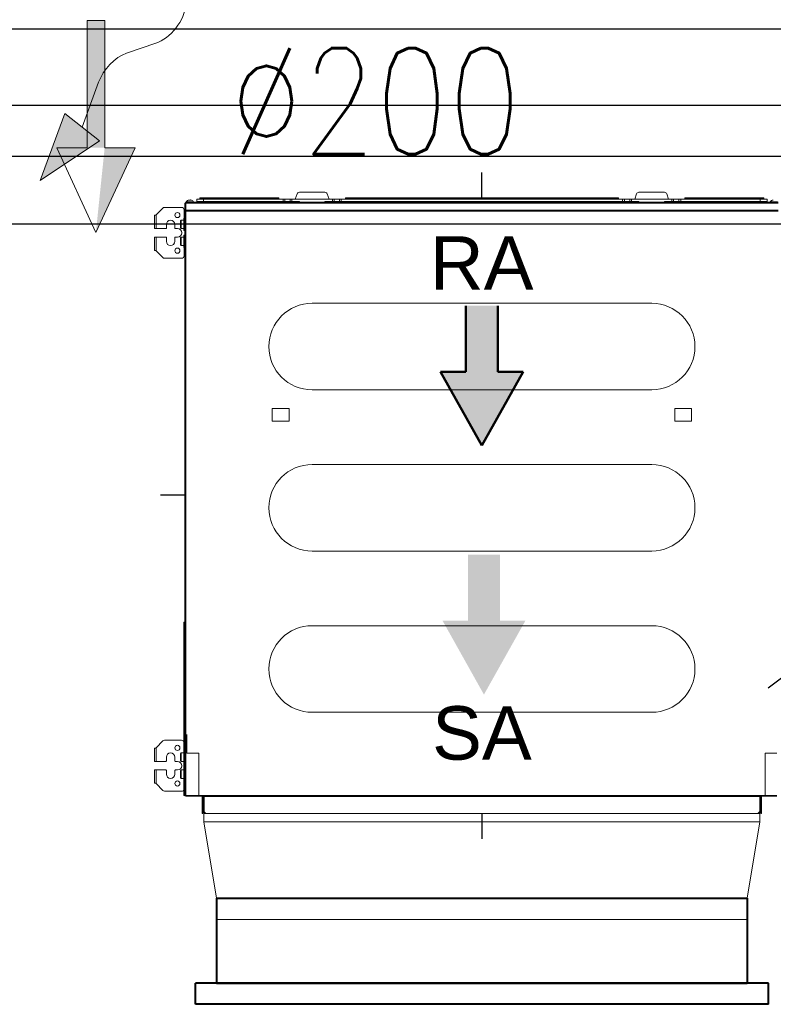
# Model space of a CAD drawing. Header units: millimetres. Extents: x -367720 to -162733, y 309172 to 337444.
# Tile 53 of 256: x -354365 to -353477, y 315420 to 316581. Entities that reach past the tile are written whole.
import ezdxf
from ezdxf.enums import TextEntityAlignment as Align

# ---------------------------------------------------------------- set-up
doc = ezdxf.new("R2010")
doc.units = ezdxf.units.MM
doc.header["$LTSCALE"] = 10
doc.header["$MEASUREMENT"] = 0
doc.linetypes.add('ACAD_ISO03W100', pattern=[30, 12, -18])
doc.layers.get('0').update_dxf_attribs({"color": 255, "lineweight": 13})
for name, color, linetype, lineweight in [('LATS_AIR_FLOW_TYPE', 5, 'Continuous', 50), ('LATS_EQ_IDU', 7, 'Continuous', 0), ('VZ1', 6, 'Continuous', 18), ('vzt-jednotky', 3, 'Continuous', 13), ('vzt-popis', 81, 'Continuous', 20), ('vzt-popis2', 91, 'Continuous', 20), ('vzt-profese', 241, 'Continuous', 15), ('vzt-přívod', 2, 'Continuous', 40), ('vzt-tenká', 2, 'Continuous', 20), ('vzt-čárkkovaná', 50, 'ACAD_ISO03W100', 9)]:
    doc.layers.add(name, color=color, linetype=linetype, lineweight=lineweight)
for name, color, linetype in [('LATS_CONTROL_LINE', 2, 'Continuous'), ('LATS_PIPE_REFRIGERANT', 3, 'Continuous'), ('VZT_pozice', 1, 'Continuous')]:
    doc.layers.add(name, color=color, linetype=linetype)
doc.styles.add('LG-TEXT', font='arial.ttf')
doc.styles.add('PITSIMP8', font='pitsimp8')
doc.styles.add('ROMANS', font='ROMANS.shx', dxfattribs={"height": 80})

# ---------------------------------------------------------------- blocks, each defined once
blk = doc.blocks.new('trouba')
for p, q in [((-0.5, 1), (-0.5, 0)), ((-0.5, 1), (0.5, 1)), ((0.5, 1), (0.5, 0)), ((-0.5, 0), (0.5, 0))]:
    blk.add_line(p, q)
blk = doc.blocks.new('2dluk097')
at = {"color": 0, "linetype": 'ByBlock'}
for p, q in [((-0.0519, 0.5), (-0.0519, -0.1)), ((-0.0519, 0.5), (0.0519, 0.5)), ((0.0519, 0.5), (0.0519, -0.1))]:
    blk.add_line(p, q, dxfattribs=at)
for p, q in [((-0.0519, -0.1), (-0.2309, -0.1)), ((0, -0.5), (-0.2309, -0.1)), ((0, -0.5), (0.2309, -0.1)), ((0.0519, -0.1), (0.2309, -0.1))]:
    blk.add_line(p, q)
for points in [[(-0.0519, 0.5), (0.0519, 0.5), (-0.0519, -0.1), (0.0519, -0.1)], [(-0.2309, -0.1), (0, -0.5), (0.0519, -0.1), (-0.0519, -0.1)], [(-0.0519, -0.1), (0.2309, -0.1), (0, -0.5), (-0.0519, -0.1)]]:
    blk.add_solid(points)
at = {"linetype": 'ByBlock', "style": 'PITSIMP8', "flags": 9}
for tag, p in [('BEZEICHNUNG', (-0.0579, 0.1806)), ('RAUM/GRUPPE', (-0.0579, 0.1606)), ('POS.NR.G-LV', (-0.0579, 0.1406)), ('FABRIKAT', (-0.0579, 0.1206)), ('TYP', (-0.0579, 0.1006)), ('VOLUMENSTROM', (-0.0579, 0.0406)), ('KENNUNG', (-0.0579, 0.0806)), ('LEISTUNG', (-0.0579, 0.0606)), ('DRUCK/-STUFE', (-0.0579, 0.0206)), ('ANSCHLUSS', (-0.0579, 0.0006)), ('GROESSE', (-0.0579, -0.0194)), ('DN', (-0.0579, -0.0394)), ('TEMPERATUR', (-0.0579, -0.0594)), ('DREHZAHL', (-0.0579, -0.0794)), ('SPANNUNG/FREQUENZ', (-0.0579, -0.1194)), ('SCHUTZART', (-0.0579, -0.0994)), ('GEWICHT', (-0.0579, -0.1394)), ('FREI', (-0.0579, -0.1594)), ('FREI', (-0.0579, -0.1794)), ('FREI', (-0.0579, -0.1994))]:
    blk.add_attdef(tag, text='', height=0.01, dxfattribs=at).set_placement(p, align=Align.MIDDLE)
blk = doc.blocks.new('LATS_IDU_LOW_STATIC_L1')
at = {"layer": 'LATS_AIR_FLOW_TYPE', "ltscale": 0.5}
for color, points in [(1, [(-18.9, 232.9), (18.9, 232.9), (18.9, 155.1), (48.7, 155.1), (0, 68), (-48.7, 155.1), (-18.9, 155.1)]), (5, [(21.3, -60.6), (-16.5, -60.6), (-16.5, -138.4), (-46.3, -138.4), (2.4, -225.4), (51.2, -138.4), (21.3, -138.4)])]:
    blk.add_hatch(color=color, dxfattribs=at).paths.add_polyline_path(points)
at = {"color": 0, "linetype": 'Continuous', "lineweight": -2}
for p, q in [((-332.5, 358.9), (-332.5, 359.8)), ((-327, 359.8), (-332.5, 359.8)), ((-332.2, 360.1), (-327, 360.1)), ((-327, 360.1), (-239.2, 360.1)), ((-327, 359.8), (-327, 360.1)), ((-239.2, 359.8), (-327, 359.8)), ((-327, 358.9), (-327, 359.8)), ((-239.2, 360.1), (-239.2, 359.8)), ((-239.2, 358.9), (-239.2, 359.8)), ((-217.8, 364.6), (-220, 358.6)), ((-215, 366.6), (-185, 366.6)), ((-180, 358.6), (-182.2, 364.6)), ((-160.8, 360.1), (160.8, 360.1)), ((-160.8, 359.8), (-160.8, 360.1)), ((160.8, 359.8), (-160.8, 359.8)), ((-160.8, 358.9), (-160.8, 359.8)), ((160.8, 360.1), (160.8, 359.8)), ((160.8, 358.9), (160.8, 359.8)), ((182.2, 364.6), (180, 358.6)), ((185, 366.6), (215, 366.6)), ((220, 358.6), (217.8, 364.6)), ((239.2, 360.1), (327, 360.1)), ((239.2, 360.1), (239.2, 359.8)), ((327, 359.8), (239.2, 359.8)), ((239.2, 358.9), (239.2, 359.8)), ((327, 359.8), (327, 360.1)), ((331.9, 360.1), (327, 360.1)), ((327, 358.9), (327, 359.8)), ((332.2, 359.8), (327, 359.8)), ((332.2, 358.9), (332.2, 359.8)), ((-373.8, 348.8), (-353.8, 348.8)), ((-350, 344.2), (-350, 353.8)), ((-350, 353.8), (-349.2, 353.8)), ((-349.2, 352.7), (-349.2, 353.8)), ((-349.2, 352.7), (-349.2, 345.4)), ((-349, 354.8), (349, 354.8)), ((-349, 353.8), (-349, 354.8)), ((349, 353.8), (-349, 353.8)), ((-349, 345.4), (-349, 353.8)), ((-339.6, 355.3), (-348.4, 355.3)), ((-339.8, 354.8), (-348.2, 354.8)), ((-336, 355.6), (-336, 358.6)), ((-336, 358.6), (-328, 358.6)), ((-328, 355.6), (-336, 355.6)), ((-332.5, 358.9), (-327, 358.9)), ((-328, 358.6), (-328, 355.6)), ((-234.2, 358.6), (-328, 358.6)), ((-234.2, 355.6), (-328, 355.6)), ((-327, 358.9), (-239.2, 358.9)), ((-327, 358.6), (-327, 358.9)), ((-234.2, 355.6), (-234.2, 358.6)), ((-234.2, 358.6), (-232.1, 358.6)), ((-232.1, 355.6), (-234.2, 355.6)), ((-232.1, 358.6), (-232.1, 355.6)), ((-232.1, 358.6), (-225.9, 358.6)), ((-225.9, 355.6), (-232.1, 355.6)), ((-225.9, 355.6), (-225.9, 358.6)), ((-225.9, 358.6), (-223.8, 358.6)), ((-223.8, 355.6), (-225.9, 355.6)), ((-223.8, 358.6), (-223.8, 355.6)), ((-176.2, 358.6), (-223.8, 358.6)), ((-223.8, 355.6), (-215, 355.6)), ((-215, 355.6), (-215, 354.8)), ((-185, 355.6), (-185, 354.8)), ((-185, 355.6), (-176.2, 355.6)), ((-176.2, 355.6), (-176.2, 358.6)), ((-176.2, 358.6), (-174.1, 358.6)), ((-174.1, 355.6), (-176.2, 355.6)), ((-174.1, 358.6), (-174.1, 355.6)), ((-174.1, 358.6), (-167.9, 358.6)), ((-167.9, 355.6), (-174.1, 355.6)), ((-167.9, 355.6), (-167.9, 358.6)), ((-167.9, 358.6), (-165.8, 358.6)), ((-165.8, 355.6), (-167.9, 355.6)), ((-165.8, 358.6), (-165.8, 355.6)), ((165.8, 358.6), (-165.8, 358.6)), ((165.8, 355.6), (-165.8, 355.6)), ((-160.8, 358.9), (160.8, 358.9)), ((165.8, 355.6), (165.8, 358.6)), ((165.8, 358.6), (167.9, 358.6)), ((167.9, 355.6), (165.8, 355.6)), ((167.9, 358.6), (167.9, 355.6)), ((167.9, 358.6), (174.1, 358.6)), ((174.1, 355.6), (167.9, 355.6)), ((174.1, 355.6), (174.1, 358.6)), ((174.1, 358.6), (176.2, 358.6)), ((176.2, 355.6), (174.1, 355.6)), ((176.2, 358.6), (176.2, 355.6)), ((223.8, 358.6), (176.2, 358.6)), ((176.2, 355.6), (185, 355.6)), ((185, 355.6), (185, 354.8)), ((215, 355.6), (215, 354.8)), ((223.8, 355.6), (215, 355.6)), ((223.8, 355.6), (223.8, 358.6)), ((223.8, 358.6), (225.9, 358.6)), ((225.9, 355.6), (223.8, 355.6)), ((225.9, 358.6), (225.9, 355.6)), ((225.9, 358.6), (232.1, 358.6)), ((232.1, 355.6), (225.9, 355.6)), ((232.1, 355.6), (232.1, 358.6)), ((232.1, 358.6), (234.2, 358.6)), ((234.2, 355.6), (232.1, 355.6)), ((234.2, 358.6), (234.2, 355.6)), ((328, 358.6), (234.2, 358.6)), ((328, 355.6), (234.2, 355.6)), ((239.2, 358.9), (327, 358.9)), ((327, 358.6), (327, 358.9)), ((332.2, 358.9), (327, 358.9)), ((328, 355.6), (328, 358.6)), ((336, 358.6), (328, 358.6)), ((336, 355.6), (328, 355.6)), ((336, 358.6), (336, 355.6)), ((348.4, 355.3), (339.6, 355.3)), ((348.2, 354.8), (339.8, 354.8)), ((-385.8, 323.8), (-385.8, 339.6)), ((-385.8, 339.6), (-384.2, 339.6)), ((-384.2, 339.6), (-383.9, 339.9)), ((-375.9, 347.9), (-383.9, 339.9)), ((-383.9, 339.9), (-383.9, 323.8)), ((-350.8, 345.8), (-350.8, 336.3)), ((-350, 344.2), (-350, -140.2)), ((-350, 344.2), (-349, 344.2)), ((-349.1, 344.2), (-349.1, 344.4)), ((-349, 345.4), (349, 345.4)), ((-349, 345.2), (-349, 345.4)), ((-349, 345.2), (349, 345.2)), ((-349, 344.2), (-349, 345.2)), ((349, 344.2), (-349, 344.2)), ((-349, -344.2), (-349, 344.2)), ((-371.7, 328.8), (-371.7, 324.3)), ((-361.7, 324.3), (-361.7, 328.8)), ((-354.2, 333.8), (-355.2, 332.8)), ((-355.2, 324.8), (-355.2, 332.8)), ((-351, 333.8), (-354.2, 333.8)), ((-354.2, 323.8), (-354.2, 333.8)), ((-350, 336), (-351, 336)), ((-351, 321.5), (-351, 336)), ((-383.9, 323.8), (-385.8, 323.8)), ((-385.8, 298), (-385.8, 313.8)), ((-385.8, 313.8), (-383.9, 313.8)), ((-372.2, 323.8), (-383.9, 323.8)), ((-383.9, 313.8), (-383.9, 297.7)), ((-383.9, 313.8), (-372.2, 313.8)), ((-358.7, 323.8), (-361.2, 323.8)), ((-361.2, 313.8), (-358.7, 313.8)), ((-355.2, 324.8), (-354.2, 323.8)), ((-354.2, 313.8), (-355.2, 312.8)), ((-354.2, 323.8), (-351, 323.8)), ((-351, 313.8), (-354.2, 313.8)), ((-354.2, 303.8), (-354.2, 313.8)), ((-351, 321.5), (-350, 321.5)), ((-350, 316), (-351, 316)), ((-351, 301.5), (-351, 316)), ((-371.7, 313.3), (-371.7, 308.8)), ((-361.7, 308.8), (-361.7, 313.3)), ((-355.2, 304.8), (-355.2, 312.8)), ((-355.2, 304.8), (-354.2, 303.8)), ((-354.2, 303.8), (-351, 303.8)), ((-384.2, 298), (-385.8, 298)), ((-383.9, 297.7), (-384.2, 298)), ((-383.9, 297.7), (-375.9, 289.7)), ((-351, 301.5), (-350, 301.5)), ((-350.8, 291.8), (-350.8, 301.3)), ((-353.8, 288.8), (-373.8, 288.8)), ((-200, 235.8), (200, 235.8)), ((200, 133.8), (-200, 133.8)), ((-247.1, 111.8), (-227.1, 111.8)), ((-247.1, 111.8), (-247.1, 96.8)), ((-227.1, 111.8), (-227.1, 96.8)), ((227.1, 111.8), (247.1, 111.8)), ((227.1, 111.8), (227.1, 96.8)), ((247.1, 111.8), (247.1, 96.8)), ((-247.1, 96.8), (-244.1, 96.8)), ((-230.1, 96.8), (-244.1, 96.8)), ((-230.1, 96.8), (-227.1, 96.8)), ((227.1, 96.8), (230.1, 96.8)), ((244.1, 96.8), (230.1, 96.8)), ((244.1, 96.8), (247.1, 96.8)), ((-200, 45.8), (200, 45.8)), ((200, -56.2), (-200, -56.2)), ((-351, -140.2), (-351, -344.2)), ((-351, -140.2), (-350, -140.2)), ((-350, -140.2), (-350, -344.2)), ((-200, -144.2), (200, -144.2)), ((200, -246.2), (-200, -246.2)), ((-347.6, -272.4), (-347.6, -294.4)), ((-385.8, -304.2), (-385.8, -288.4)), ((-385.8, -288.4), (-384.2, -288.4)), ((-384.2, -288.4), (-383.9, -288.1)), ((-375.9, -280.1), (-383.9, -288.1)), ((-383.9, -288.1), (-383.9, -304.2)), ((-373.8, -279.2), (-353.8, -279.2)), ((-371.7, -299.2), (-371.7, -303.7)), ((-361.7, -303.7), (-361.7, -299.2)), ((-354.2, -294.2), (-355.2, -295.2)), ((-355.2, -303.2), (-355.2, -295.2)), ((-351, -294.2), (-354.2, -294.2)), ((-354.2, -304.2), (-354.2, -294.2)), ((-333.6, -294.4), (-347.6, -294.4)), ((-333.6, -344.4), (-333.6, -294.4)), ((347.6, -294.4), (333.6, -294.4)), ((333.6, -344.4), (333.6, -294.4)), ((-383.9, -304.2), (-385.8, -304.2)), ((-372.2, -304.2), (-383.9, -304.2)), ((-358.7, -304.2), (-361.2, -304.2)), ((-355.2, -303.2), (-354.2, -304.2)), ((-354.2, -304.2), (-351, -304.2)), ((-385.8, -330), (-385.8, -314.2)), ((-385.8, -314.2), (-383.9, -314.2)), ((-383.9, -314.2), (-383.9, -330.3)), ((-383.9, -314.2), (-372.2, -314.2)), ((-371.7, -314.7), (-371.7, -319.2)), ((-361.7, -319.2), (-361.7, -314.7)), ((-361.2, -314.2), (-358.7, -314.2)), ((-354.2, -314.2), (-355.2, -315.2)), ((-355.2, -323.2), (-355.2, -315.2)), ((-355.2, -323.2), (-354.2, -324.2)), ((-351, -314.2), (-354.2, -314.2)), ((-354.2, -324.2), (-354.2, -314.2)), ((-354.2, -324.2), (-351, -324.2)), ((-384.2, -330), (-385.8, -330)), ((-383.9, -330.3), (-384.2, -330)), ((-383.9, -330.3), (-375.9, -338.3)), ((-353.8, -339.2), (-373.8, -339.2)), ((-351, -344.2), (-350, -344.2)), ((-349, -344.2), (-350, -344.2)), ((-347.6, -344.2), (-349, -344.2)), ((-349, -345.2), (-349, -344.4)), ((-349, -344.4), (-347.6, -344.4)), ((-347.6, -345.2), (-349, -345.2)), ((-348.4, -344.4), (-348.4, -344.2)), ((-347.6, -344.2), (-333.6, -344.2)), ((-347.6, -344.2), (-347.6, -345.2)), ((-347.6, -345.2), (347.6, -345.2)), ((-333.6, -344.4), (333.6, -344.4)), ((-329.5, -345.4), (-328.7, -345.4)), ((-329.5, -345.4), (-329.5, -362.4)), ((-328.7, -345.4), (-328.7, -362.4)), ((-328.5, -345.2), (-328.5, -345.4)), ((-328.5, -345.4), (-328.5, -362.4)), ((-328.5, -345.4), (-327.3, -345.4)), ((-327.3, -345.2), (-327.3, -345.4)), ((-327.3, -345.4), (327.3, -345.4)), ((-327.3, -345.4), (-327.3, -362.4)), ((327.3, -345.2), (327.3, -345.4)), ((327.3, -345.4), (328.5, -345.4)), ((327.3, -345.4), (327.3, -362.4)), ((328.5, -345.2), (328.5, -345.4)), ((328.5, -345.4), (328.5, -362.4)), ((328.7, -345.4), (329.5, -345.4)), ((328.7, -345.4), (328.7, -362.4)), ((329.5, -345.4), (329.5, -362.4)), ((333.6, -344.2), (347.6, -344.2)), ((-329.5, -362.4), (-328.7, -362.4)), ((-329.5, -365.4), (-329.5, -362.4)), ((-328.7, -365.4), (-329.5, -365.4)), ((-328.7, -362.4), (-328.7, -365.4)), ((-324.3, -365.4), (324.3, -365.4)), ((328.7, -362.4), (329.5, -362.4)), ((328.7, -365.4), (328.7, -362.4)), ((329.5, -365.4), (328.7, -365.4)), ((329.5, -362.4), (329.5, -365.4))]:
    blk.add_line(p, q, dxfattribs=at)
at = {"color": 0, "linetype": 'Continuous', "lineweight": -2, "extrusion": (0, 0, -1)}
for centre in [(358.7, 339.8), (358.7, 297.8), (358.7, -288.2), (358.7, -330.2)]:
    blk.add_circle(centre, 3, dxfattribs=at)
for centre, radius, start, end in [((332.2, 359.8), 0.3, 0, 90), ((348.2, 353.8), 1, 0, 36.8705), ((332.8, 358.9), 0.3, 180, 270), ((349, 344.2), 1, 0.0006, 70.5288), ((349.4, 345.4), 0.2, 180, 250.5288), ((349, 344.2), 0.2, 4.8402, 70.5288), ((349.4, 345.3), 1, 246.1356, 250.5288), ((366.7, 328.8), 5, 0, 180), ((350.3, 336.3), 0.5, 329.999, 0), ((358.7, 318.8), 5, 90, 270), ((366.7, 308.8), 5, 180, 0), ((350.3, 301.3), 0.5, 0, 30.001), ((200, 184.8), 51, 270.0057, 89.9943), ((-200, 184.8), 51, 90.0057, 269.9944), ((200, -5.2), 51, 270.0057, 89.9944), ((-200, -5.2), 51, 90.0057, 269.9943), ((200, -195.2), 51, 270.0057, 89.9944), ((-200, -195.2), 51, 90.0057, 269.9943), ((366.7, -299.2), 5, 0, 180), ((358.7, -309.2), 5, 90, 270), ((366.7, -319.2), 5, 180, 0), ((329.7, -345.4), 0.2, 90, 180), ((329.7, -345.4), 1, 168.4617, 180)]:
    blk.add_arc(centre, radius, start, end, dxfattribs=at)
at = {"color": 0, "linetype": 'Continuous', "lineweight": -2}
for centre, radius, start, end in [((-215, 363.6), 3, 90, 160), ((-185, 363.6), 3, 20, 90), ((185, 363.6), 3, 90, 160), ((215, 363.6), 3, 20, 90), ((331.9, 359.8), 0.3, 0, 90), ((-373.8, 345.8), 3, 90, 135), ((-353.8, 345.8), 3, 0, 90), ((-348.2, 352.7), 1, 143.1301, 180), ((-348.2, 355.1), 0.3, 145.3987, 270), ((-344, 352.2), 5.4, 111.7628, 145.3987), ((-344, 352.2), 5.4, 34.6013, 68.2208), ((-339.8, 355.1), 0.3, 270, 34.6013), ((-238.9, 358.9), 0.3, 180, 270), ((-161.1, 358.9), 0.3, 270, 0), ((161.1, 358.9), 0.3, 180, 270), ((238.9, 358.9), 0.3, 270, 0), ((332.5, 358.9), 0.3, 180, 270), ((339.8, 355.1), 0.3, 145.3987, 270), ((344, 352.2), 5.4, 111.7628, 145.3987), ((-372.2, 324.3), 0.5, 270, 0), ((-372.2, 313.3), 0.5, 0, 90), ((-361.2, 324.3), 0.5, 180, 270), ((-361.2, 313.3), 0.5, 90, 180), ((-353.8, 291.8), 3, 270, 0), ((-373.8, 291.8), 3, 225, 270), ((-373.8, -282.2), 3, 90, 135), ((-353.8, -282.2), 3, 21.0403, 90), ((-372.2, -303.7), 0.5, 270, 0), ((-361.2, -303.7), 0.5, 180, 270), ((-372.2, -314.7), 0.5, 0, 90), ((-361.2, -314.7), 0.5, 90, 180), ((-373.8, -336.2), 3, 225, 270), ((-353.8, -336.2), 3, 270, 338.9597), ((-349, -344.2), 1, 180, 270), ((-349, -344.2), 0.2, 180, 270), ((329.7, -345.4), 1, 168.4617, 180), ((329.7, -345.4), 0.2, 90, 180), ((-325.5, -362.4), 3, 180, 270), ((-324.3, -362.4), 3, 180, 270), ((324.3, -362.4), 3, 270, 0), ((325.5, -362.4), 3, 270, 0)]:
    blk.add_arc(centre, radius, start, end, dxfattribs=at)
blk.add_ellipse((-348.2, 353.8), major_axis=(1, 0), ratio=0.352941, start_param=2.498081, end_param=3.141593, dxfattribs=at)
for points, knots in [([(-344.7, 357.5), (-344.9, 357.5), (-345.1, 357.5), (-345.6, 357.3), (-345.8, 357.3), (-346, 357.2)], [0, 0, 0, 0, 0.5, 0.5, 1, 1, 1, 1]), ([(-344.4, 357.5), (-344.4, 357.5), (-344.4, 357.5), (-344.4, 357.5), (-344.4, 357.6), (-344.5, 357.6), (-344.5, 357.6), (-344.6, 357.5), (-344.6, 357.5), (-344.7, 357.5), (-344.7, 357.5), (-344.7, 357.5)], [0, 0, 0, 0, 0.213527, 0.213527, 0.427199, 0.427199, 0.638875, 0.638875, 0.849643, 0.849643, 1, 1, 1, 1]), ([(-344.4, 357.2), (-344.4, 357.3), (-344.4, 357.4), (-344.4, 357.5), (-344.4, 357.5), (-344.4, 357.5)], [0, 0, 0, 0, 0.5, 0.5, 1, 1, 1, 1]), ([(-343.3, 357.5), (-343.3, 357.5), (-343.4, 357.5), (-343.4, 357.5), (-343.5, 357.6), (-343.5, 357.6), (-343.5, 357.6), (-343.6, 357.5), (-343.6, 357.5), (-343.6, 357.5), (-343.6, 357.5), (-343.6, 357.5)], [0, 0, 0, 0, 0.213527, 0.213527, 0.427199, 0.427199, 0.638875, 0.638875, 0.849643, 0.849643, 1, 1, 1, 1]), ([(-343.6, 357.5), (-343.6, 357.5), (-343.6, 357.5), (-343.6, 357.3), (-343.6, 357.3), (-343.6, 357.2)], [0, 0, 0, 0, 0.5, 0.5, 1, 1, 1, 1]), ([(-342, 357.2), (-342.2, 357.3), (-342.4, 357.3), (-342.9, 357.5), (-343.1, 357.5), (-343.3, 357.5)], [0, 0, 0, 0, 0.5, 0.5, 1, 1, 1, 1]), ([(343.3, 357.5), (343.1, 357.5), (342.9, 357.5), (342.4, 357.3), (342.2, 357.3), (342, 357.2)], [0, 0, 0, 0, 0.5, 0.5, 1, 1, 1, 1])]:
    blk.add_open_spline(points, degree=3, knots=knots, dxfattribs=at)
for points in [[(-346, 357.2), (-346, 357.2), (-346, 357.2), (-346, 357.2)], [(-343.6, 357.2), (-343.9, 357.2), (-344.1, 357.2), (-344.4, 357.2)], [(-342, 357.2), (-342, 357.2), (-342, 357.2), (-342, 357.2)], [(342, 357.2), (342, 357.2), (342, 357.2), (342, 357.2)]]:
    blk.add_open_spline(points, degree=3, dxfattribs=at)
at = {"layer": 'LATS_AIR_FLOW_TYPE', "color": 1, "ltscale": 0.5}
for p, q in [((-18.9, 155.1), (-18.9, 232.9)), ((-18.9, 155.1), (-18.9, 232.9)), ((18.9, 155.1), (18.9, 232.9)), ((18.9, 155.1), (18.9, 232.9)), ((-48.7, 155.1), (0, 68)), ((-48.7, 155.1), (0, 68)), ((-18.9, 155.1), (-48.7, 155.1)), ((-18.9, 155.1), (-48.7, 155.1)), ((48.7, 155.1), (0, 68)), ((48.7, 155.1), (0, 68)), ((18.9, 155.1), (48.7, 155.1)), ((18.9, 155.1), (48.7, 155.1))]:
    blk.add_line(p, q, dxfattribs=at)
at = {"layer": 'LATS_CONTROL_LINE', "color": 2}
for p, q in [((0, 360.1), (0, 390.1)), ((-348.6, 9.8), (-378.6, 9.8)), ((0, -365.4), (0, -395.4))]:
    blk.add_line(p, q, dxfattribs=at)
at = {"layer": 'LATS_AIR_FLOW_TYPE', "color": 2, "style": 'LG-TEXT'}
for s, p in [('RA', (-0.3, 251.7)), ('SA', (0, -302.1))]:
    blk.add_text(s, height=63, dxfattribs=at).set_placement(p, align=Align.CENTER)
blk = doc.blocks.new('A$C44164CF6')
at = {"layer": 'LATS_PIPE_REFRIGERANT', "ltscale": 5}
for p, q in [((-1580.8, -2350.3), (10047.4, -2350.3)), ((-1707.8, -2440.3), (7887.4, -2440.3)), ((-2062.9, -2500.3), (3787.4, -2500.3)), ((-2242.8, -2580.3), (1667.4, -2580.3))]:
    blk.add_line(p, q, dxfattribs=at)
at = {"layer": 'vzt-popis2'}
for p, q in [((650, -3375), (635, -3285)), ((1290, -3285), (1275, -3375))]:
    blk.add_line(p, q, dxfattribs=at)
at = {"layer": 'VZT_pozice', "color": 7}
blk.add_line((1299.9, -3126.9, 7.5), (1685.1, -2835.7, 7.5), dxfattribs=at)
at = {"layer": 'LATS_EQ_IDU', "color": 1, "ltscale": 5}
blk.add_blockref('LATS_IDU_LOW_STATIC_L1', (962.5, -2909.6), dxfattribs=at)
at = {"layer": 'vzt-jednotky', "lineweight": 30, "xscale": 655, "yscale": 10, "zscale": 655, "rotation": 180}
blk.add_blockref('trouba', (962.5, -3275), dxfattribs=at)
at = {"layer": 'vzt-profese', "xscale": -200, "yscale": 250, "zscale": 160}
blk.add_blockref('2dluk097', (507.7, -2465.5), dxfattribs=at)
at = {"layer": 'vzt-přívod', "xscale": 625, "yscale": 100, "zscale": 625}
blk.add_blockref('trouba', (962.5, -3475), dxfattribs=at)
at = {"layer": 'vzt-přívod', "xscale": 675, "yscale": 25, "zscale": 675, "rotation": 180}
blk.add_blockref('trouba', (962.5, -3475), dxfattribs=at)
at = {"layer": 'vzt-čárkkovaná', "ltscale": 100, "xscale": 625, "yscale": 75, "zscale": 625}
blk.add_blockref('trouba', (962.5, -3475), dxfattribs=at)
at = {"layer": 'VZ1', "extrusion": (0, -1, -1.22461e-16), "style": 'ROMANS', "width": 0.8, "flags": 1}
for tag, p in [('MATERIAL', (-2269.1, 3112.5, -14812.2)), ('PRIRUBA', (-2269.1, 3112.5, -14812.2)), ('PRUTOK', (-2269.1, 3112.5, -14812.2)), ('PLOCHA', (-2269.1, 3112.5, -14812.2)), ('OBVOD', (-2269.1, 3112.5, -14812.2)), ('NAZEV', (-2269.1, 3112.5, -14812.2)), ('USEK', (-2269.1, 3112.5, -14812.2)), ('KOTA', (-2269.1, 3112.5, -14812.2)), ('TVAR', (-2269.1, 3112.5, -14812.2)), ('NB2', (-2269.1, 3112.5, -14812.2)), ('NB1', (-2269.1, 3112.5, -14812.2)), ('POS', (-2269.1, 3112.5, -14812.2)), ('DB', (-2269.1, 3112.5, -14812.2)), ('DA', (-2269.1, 3112.5, -14812.2)), ('B2', (-2269.1, 3112.5, -14812.2)), ('A2', (-2269.1, 3112.5, -14812.2)), ('B1', (-2269.1, 3112.5, -14812.2)), ('A1', (-2269.1, 3112.5, -14812.2)), ('LT', (-2269.1, 3112.5, -14812.2)), ('MATERIAL', (99885.3, 3112.5, -14812.2)), ('PRIRUBA', (99885.3, 3112.5, -14812.2)), ('PRUTOK', (99885.3, 3112.5, -14812.2)), ('PLOCHA', (99885.3, 3112.5, -14812.2)), ('OBVOD', (99885.3, 3112.5, -14812.2)), ('NAZEV', (99885.3, 3112.5, -14812.2)), ('USEK', (99885.3, 3112.5, -14812.2)), ('KOTA', (99885.3, 3112.5, -14812.2)), ('TVAR', (99885.3, 3112.5, -14812.2)), ('NB2', (99885.3, 3112.5, -14812.2)), ('NB1', (99885.3, 3112.5, -14812.2)), ('POS', (99885.3, 3112.5, -14812.2)), ('DB', (99885.3, 3112.5, -14812.2)), ('DA', (99885.3, 3112.5, -14812.2)), ('B2', (99885.3, 3112.5, -14812.2)), ('B1', (99885.3, 3112.5, -14812.2)), ('LT', (99885.3, 3112.5, -14812.2)), ('A2', (99885.3, 3112.5, -14812.2)), ('A1', (99885.3, 3112.5, -14812.2))]:
    blk.add_attdef(tag, p, '', height=1, rotation=180, dxfattribs=at)
at = {"layer": 'VZ1', "extrusion": (1.22461e-16, 1, 4.44089e-16), "style": 'ROMANS', "width": 0.8, "flags": 1}
for tag, p in [('MATERIAL', (2269.1, 2852.5, 14812.2)), ('PRIRUBA', (2269.1, 2852.5, 14812.2)), ('IZOLACE', (2269.1, 2852.5, 14812.2)), ('PRUTOK', (2269.1, 2852.5, 14812.2)), ('PLOCHA', (2269.1, 2852.5, 14812.2)), ('NASTCE', (2269.1, 2852.5, 14812.2)), ('OBVOD', (2269.1, 2852.5, 14812.2)), ('NAZEV', (2269.1, 2852.5, 14812.2)), ('USEK', (2269.1, 2852.5, 14812.2)), ('KOTA', (2269.1, 2852.5, 14812.2)), ('TVAR', (2269.1, 2852.5, 14812.2)), ('NB2', (2269.1, 2852.5, 14812.2)), ('NB1', (2269.1, 2852.5, 14812.2)), ('POS', (2269.1, 2852.5, 14812.2)), ('VS', (2269.1, 2852.5, 14812.2)), ('B1', (2269.1, 2852.5, 14812.2)), ('A1', (2269.1, 2852.5, 14812.2)), ('LT', (2269.1, 2852.5, 14812.2)), ('MATERIAL', (-99885.3, 2852.5, 14812.2)), ('PRIRUBA', (-99885.3, 2852.5, 14812.2)), ('IZOLACE', (-99885.3, 2852.5, 14812.2)), ('PRUTOK', (-99885.3, 2852.5, 14812.2)), ('PLOCHA', (-99885.3, 2852.5, 14812.2)), ('NASTCE', (-99885.3, 2852.5, 14812.2)), ('OBVOD', (-99885.3, 2852.5, 14812.2)), ('NAZEV', (-99885.3, 2852.5, 14812.2)), ('USEK', (-99885.3, 2852.5, 14812.2)), ('KOTA', (-99885.3, 2852.5, 14812.2)), ('TVAR', (-99885.3, 2852.5, 14812.2)), ('NB2', (-99885.3, 2852.5, 14812.2)), ('NB1', (-99885.3, 2852.5, 14812.2)), ('POS', (-99885.3, 2852.5, 14812.2)), ('B1', (-99885.3, 2852.5, 14812.2)), ('VS', (-99885.3, 2852.5, 14812.2)), ('LT', (-99885.3, 2852.5, 14812.2)), ('A1', (-99885.3, 2852.5, 14812.2))]:
    blk.add_attdef(tag, p, '', height=1, dxfattribs=at)
blk = doc.blocks.new('2DLUK051')
at = {"color": 0, "linetype": 'ByBlock'}
for p, q in [((0.0368, 0.572), (0.0234, 0.5864)), ((-0.029, 0.372), (0.033, 0.4318)), ((0.029, 0.172), (-0.029, 0.228)), ((-0.05, -0.0482), (0.029, 0.028)), ((0, -0.3), (-0.0694, -0.1663)), ((-0.1038, -0.3), (0, -0.5)), ((-0.1038, -0.3), (0, -0.3)), ((0, -0.5), (0.1038, -0.3)), ((0.1038, -0.3), (0, -0.3))]:
    blk.add_line(p, q, dxfattribs=at)
for centre, start, end in [((-0.0364, 0.5038), 313.9193, 42.9591), ((0.0403, 0.3), 133.9193, 226.0807), ((-0.0403, 0.1), 313.9193, 46.0807), ((0.0193, -0.1202), 133.9193, 207.4395)]:
    blk.add_arc(centre, 0.1, start, end, dxfattribs=at)
blk.add_solid([(-0.1038, -0.3), (0.1038, -0.3), (0, -0.5)], dxfattribs=at)
at = {"linetype": 'ByBlock', "style": 'PITSIMP8', "flags": 9}
for tag, p in [('BEZEICHNUNG', (-0.1081, 0.1756)), ('RAUM/GRUPPE', (-0.1081, 0.1556)), ('POS.NR.G-LV', (-0.1081, 0.1356)), ('FABRIKAT', (-0.1081, 0.1156)), ('TYP', (-0.1081, 0.0956)), ('KENNUNG', (-0.1081, 0.0756)), ('LEISTUNG', (-0.1081, 0.0556)), ('VOLUMENSTROM', (-0.1081, 0.0356)), ('DRUCK/-STUFE', (-0.1081, 0.0156)), ('ANSCHLUSS', (-0.1081, -0.0044)), ('GROESSE', (-0.1081, -0.0244)), ('DN', (-0.1081, -0.0444)), ('TEMPERATUR', (-0.1081, -0.0644)), ('DREHZAHL', (-0.1081, -0.0844)), ('SCHUTZART', (-0.1081, -0.1044)), ('SPANNUNG/FREQUENZ', (-0.1081, -0.1244)), ('GEWICHT', (-0.1081, -0.1444)), ('FREI', (-0.1081, -0.1644)), ('FREI', (-0.1081, -0.1844)), ('FREI', (-0.1081, -0.2044))]:
    blk.add_attdef(tag, text='', height=0.01, dxfattribs=at).set_placement(p, align=Align.MIDDLE)
blk = doc.blocks.new('A$C44067DDB')
at = {"layer": 'vzt-tenká', "xscale": 250.0000000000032, "yscale": 400, "zscale": 250.0000000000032, "rotation": 321.9358280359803}
blk.add_blockref('2DLUK051', (11065.5722, 3928.3281), dxfattribs=at)
at = {"layer": 'VZ1', "extrusion": (1.04009e-13, 1, -4.87544e-15), "style": 'ROMANS', "width": 0.8, "flags": 1}
for tag in ['KOTA', 'USEK', 'TVAR', 'POS', 'NB2', 'NB1', 'VS', 'LT', 'D']:
    blk.add_attdef(tag, (-111318.983, 5039.0799, 11669.1415), '', height=1, dxfattribs=at)
at = {"layer": 'VZ1', "extrusion": (1, -3.06152e-16, 0), "style": 'ROMANS', "width": 0.8, "flags": 1}
for tag in ['NB2', 'NB1', 'PRUTOK', 'USEK', 'KOTA', 'NAZEV', 'PRIRUBA2', 'POS', 'MATERIAL', 'PRUMER', 'PLOCHA', 'LT', 'UHEL', 'R', 'D', 'TVAR']:
    blk.add_attdef(tag, (11669.1415, 5039.0799, 111318.983), '', height=1, rotation=90, dxfattribs=at)
at = {"layer": 'VZ1', "extrusion": (-2.71917e-32, 1, -4.44089e-16), "style": 'ROMANS', "width": 0.8, "flags": 1}
for tag, p in [('MATERIAL', (-177204.9859, 2943.2966, 11491.6104)), ('PRIRUBA', (-177204.9859, 2943.2966, 11491.6104)), ('PRUTOK', (-177204.9859, 2943.2966, 11491.6104)), ('PLOCHA', (-177204.9859, 2943.2966, 11491.6104)), ('OBVOD', (-177204.9859, 2943.2966, 11491.6104)), ('NAZEV', (-177204.9859, 2943.2966, 11491.6104)), ('KOTA', (-177204.9859, 2943.2966, 11491.6104)), ('USEK', (-177204.9859, 2943.2966, 11491.6104)), ('TVAR', (-177204.9859, 2943.2966, 11491.6104)), ('NBN', (-177204.9859, 2943.2966, 11491.6104)), ('POS', (-177204.9859, 2943.2966, 11491.6104)), ('NB3', (-177204.9859, 2943.2966, 11491.6104)), ('VS', (-177204.9859, 2943.2966, 11491.6104)), ('LT', (-177204.9859, 2943.2966, 11491.6104)), ('B', (-177204.9859, 2943.2966, 11491.6104)), ('R', (-177204.9859, 2943.2966, 11491.6104)), ('A', (-177204.9859, 2943.2966, 11491.6104)), ('MATERIAL', (-11332.888, 6131.7212, 9501.275)), ('MATERIAL', (-11332.9671, 2943.2966, 9501.275)), ('PRIRUBA', (-11332.888, 6131.7212, 9501.275)), ('PRIRUBA', (-11332.9671, 2943.2966, 9501.275)), ('PRUTOK', (-11332.888, 6131.7212, 9501.275)), ('PRUTOK', (-11332.9671, 2943.2966, 9501.275)), ('PLOCHA', (-11332.888, 6131.7212, 9501.275)), ('PLOCHA', (-11332.9671, 2943.2966, 9501.275)), ('OBVOD', (-11332.888, 6131.7212, 9501.275)), ('OBVOD', (-11332.9671, 2943.2966, 9501.275)), ('NAZEV', (-11332.888, 6131.7212, 9501.275)), ('NAZEV', (-11332.9671, 2943.2966, 9501.275)), ('KOTA', (-11332.888, 6131.7212, 9501.275)), ('USEK', (-11332.888, 6131.7212, 9501.275)), ('KOTA', (-11332.9671, 2943.2966, 9501.275)), ('USEK', (-11332.9671, 2943.2966, 9501.275)), ('TVAR', (-11332.888, 6131.7212, 9501.275)), ('TVAR', (-11332.9671, 2943.2966, 9501.275)), ('NBN', (-11332.888, 6131.7212, 9501.275)), ('NBN', (-11332.9671, 2943.2966, 9501.275)), ('POS', (-11332.888, 6131.7212, 9501.275)), ('NB3', (-11332.888, 6131.7212, 9501.275)), ('POS', (-11332.9671, 2943.2966, 9501.275)), ('NB3', (-11332.9671, 2943.2966, 9501.275)), ('VS', (-11332.888, 6131.7212, 9501.275)), ('LT', (-11332.888, 6131.7212, 9501.275)), ('VS', (-11332.9671, 2943.2966, 9501.275)), ('LT', (-11332.9671, 2943.2966, 9501.275)), ('B', (-11332.888, 6131.7212, 9501.275)), ('R', (-11332.888, 6131.7212, 9501.275)), ('A', (-11332.888, 6131.7212, 9501.275)), ('B', (-11332.9671, 2943.2966, 9501.275)), ('R', (-11332.9671, 2943.2966, 9501.275)), ('A', (-11332.9671, 2943.2966, 9501.275)), ('MATERIAL', (-109446.9123, 2943.2966, 9501.275)), ('PRIRUBA', (-109446.9123, 2943.2966, 9501.275)), ('PRUTOK', (-109446.9123, 2943.2966, 9501.275)), ('PLOCHA', (-109446.9123, 2943.2966, 9501.275)), ('OBVOD', (-109446.9123, 2943.2966, 9501.275)), ('NAZEV', (-109446.9123, 2943.2966, 9501.275)), ('KOTA', (-109446.9123, 2943.2966, 9501.275)), ('USEK', (-109446.9123, 2943.2966, 9501.275)), ('TVAR', (-109446.9123, 2943.2966, 9501.275)), ('NBN', (-109446.9123, 2943.2966, 9501.275)), ('POS', (-109446.9123, 2943.2966, 9501.275)), ('NB3', (-109446.9123, 2943.2966, 9501.275)), ('VS', (-109446.9123, 2943.2966, 9501.275)), ('LT', (-109446.9123, 2943.2966, 9501.275)), ('B', (-109446.9123, 2943.2966, 9501.275)), ('R', (-109446.9123, 2943.2966, 9501.275)), ('A', (-109446.9123, 2943.2966, 9501.275))]:
    blk.add_attdef(tag, p, '', height=1, dxfattribs=at)
at = {"layer": 'VZ1', "extrusion": (-1, 0, 0), "style": 'ROMANS', "width": 0.8, "flags": 1}
for tag, p in [('NB3', (-11312.8354, 2943.2966, -178642.0188)), ('PRUTOK', (-11312.8354, 2943.2966, -178642.0188)), ('USEK', (-11312.8354, 2943.2966, -178642.0188)), ('VS', (-11312.8354, 2943.2966, -178642.0188)), ('NAZEV', (-11312.8354, 2943.2966, -178642.0188)), ('KOTA', (-11312.8354, 2943.2966, -178642.0188)), ('POS', (-11312.8354, 2943.2966, -178642.0188)), ('MATERIAL', (-11312.8354, 2943.2966, -178642.0188)), ('PRIRUBA', (-11312.8354, 2943.2966, -178642.0188)), ('PLOCHA', (-11312.8354, 2943.2966, -178642.0188)), ('OBVOD', (-11312.8354, 2943.2966, -178642.0188)), ('R', (-11312.8354, 2943.2966, -178642.0188)), ('LT', (-11312.8354, 2943.2966, -178642.0188)), ('B', (-11312.8354, 2943.2966, -178642.0188)), ('A', (-11312.8354, 2943.2966, -178642.0188)), ('TVAR', (-11312.8354, 2943.2966, -178642.0188)), ('NB3', (-9322.5, 6131.7212, -12769.9209)), ('PRUTOK', (-9322.5, 6131.7212, -12769.9209)), ('USEK', (-9322.5, 6131.7212, -12769.9209)), ('VS', (-9322.5, 6131.7212, -12769.9209)), ('NAZEV', (-9322.5, 6131.7212, -12769.9209)), ('KOTA', (-9322.5, 6131.7212, -12769.9209)), ('POS', (-9322.5, 6131.7212, -12769.9209)), ('MATERIAL', (-9322.5, 6131.7212, -12769.9209)), ('PRIRUBA', (-9322.5, 6131.7212, -12769.9209)), ('PLOCHA', (-9322.5, 6131.7212, -12769.9209)), ('OBVOD', (-9322.5, 6131.7212, -12769.9209)), ('R', (-9322.5, 6131.7212, -12769.9209)), ('LT', (-9322.5, 6131.7212, -12769.9209)), ('B', (-9322.5, 6131.7212, -12769.9209)), ('A', (-9322.5, 6131.7212, -12769.9209)), ('TVAR', (-9322.5, 6131.7212, -12769.9209)), ('NB3', (-9322.5, 2943.2966, -12770)), ('PRUTOK', (-9322.5, 2943.2966, -12770)), ('USEK', (-9322.5, 2943.2966, -12770)), ('VS', (-9322.5, 2943.2966, -12770)), ('NAZEV', (-9322.5, 2943.2966, -12770)), ('KOTA', (-9322.5, 2943.2966, -12770)), ('POS', (-9322.5, 2943.2966, -12770)), ('MATERIAL', (-9322.5, 2943.2966, -12770)), ('PRIRUBA', (-9322.5, 2943.2966, -12770)), ('PLOCHA', (-9322.5, 2943.2966, -12770)), ('OBVOD', (-9322.5, 2943.2966, -12770)), ('R', (-9322.5, 2943.2966, -12770)), ('LT', (-9322.5, 2943.2966, -12770)), ('B', (-9322.5, 2943.2966, -12770)), ('A', (-9322.5, 2943.2966, -12770)), ('TVAR', (-9322.5, 2943.2966, -12770)), ('NB3', (-9322.5, 2943.2966, -110883.9452)), ('PRUTOK', (-9322.5, 2943.2966, -110883.9452)), ('USEK', (-9322.5, 2943.2966, -110883.9452)), ('VS', (-9322.5, 2943.2966, -110883.9452)), ('NAZEV', (-9322.5, 2943.2966, -110883.9452)), ('KOTA', (-9322.5, 2943.2966, -110883.9452)), ('POS', (-9322.5, 2943.2966, -110883.9452)), ('MATERIAL', (-9322.5, 2943.2966, -110883.9452)), ('PRIRUBA', (-9322.5, 2943.2966, -110883.9452)), ('PLOCHA', (-9322.5, 2943.2966, -110883.9452)), ('OBVOD', (-9322.5, 2943.2966, -110883.9452)), ('R', (-9322.5, 2943.2966, -110883.9452)), ('LT', (-9322.5, 2943.2966, -110883.9452)), ('B', (-9322.5, 2943.2966, -110883.9452)), ('A', (-9322.5, 2943.2966, -110883.9452)), ('TVAR', (-9322.5, 2943.2966, -110883.9452))]:
    blk.add_attdef(tag, p, '', height=1, rotation=270, dxfattribs=at)
at = {"layer": 'VZ1', "extrusion": (1, -2.32324e-14, 0), "style": 'ROMANS', "width": 0.8, "flags": 1}
for tag in ['NB2', 'NB1', 'PRUTOK', 'USEK', 'KOTA', 'NAZEV', 'PRIRUBA2', 'POS', 'MATERIAL', 'PRUMER', 'PLOCHA', 'LT', 'UHEL', 'R', 'D', 'TVAR']:
    blk.add_attdef(tag, (11224.1742, 2147.9426, 13745.0379), '', height=1, rotation=270, dxfattribs=at)
at = {"layer": 'VZ1', "extrusion": (-1.83691e-16, -1, 0), "style": 'ROMANS', "width": 0.8, "flags": 1}
for tag in ['POZNAMKA', 'NB2', 'NB1', 'DATA-HODNOTA', 'DATA-KLIC', 'PRUTOK', 'USEK', 'DRUHTLUM', 'ZETA', 'PR', 'TYP', 'NAZEV', 'POS', 'VETA']:
    blk.add_attdef(tag, (111863.9472, 3000, -10940.785), '', height=1, dxfattribs=at)
at = {"layer": 'VZ1', "extrusion": (0, 1, -1.26974e-15), "style": 'ROMANS', "width": 0.8, "flags": 1}
for tag in ['PRIRUBA2', 'MATERIAL', 'PRUMER', 'IZOLACE', 'PRUTOK', 'PLOCHA', 'NASTCE', 'NAZEV', 'KOTA', 'USEK', 'TVAR', 'POS', 'NB2', 'NB1', 'VS', 'LT', 'D']:
    blk.add_attdef(tag, (-111858.983, 2389.3275, 10075), '', height=1, dxfattribs=at)
at = {"layer": 'VZ1', "style": 'ROMANS', "width": 0.8, "flags": 1}
for tag in ['VS', 'OBVOD', 'USEK', 'IZOLACE', 'NASTCE', 'PRUTOK', 'KOTA', 'POS', 'PRIRUBA', 'PLOCHA', 'A1', 'TVAR', 'NB2', 'NB1', 'NAZEV', 'MATERIAL', 'LT', 'B1']:
    blk.add_attdef(tag, (12740, 9530), '', height=1, rotation=270, dxfattribs=at)
at = {"layer": 'VZ1', "extrusion": (0, -1, 0), "style": 'ROMANS', "width": 0.8, "flags": 1}
for tag, p in [('NBN', (179201.405, 2639.0523, -9490.3354)), ('NB3', (179201.405, 2639.0523, -9490.3354)), ('PRUTOK', (179201.405, 2639.0523, -9490.3354)), ('USEK', (179201.405, 2639.0523, -9490.3354)), ('VS', (179201.405, 2639.0523, -9490.3354)), ('NAZEV', (179201.405, 2639.0523, -9490.3354)), ('KOTA', (179201.405, 2639.0523, -9490.3354)), ('POS', (179201.405, 2639.0523, -9490.3354)), ('MATERIAL', (179201.405, 2639.0523, -9490.3354)), ('PRIRUBA', (179201.405, 2639.0523, -9490.3354)), ('PLOCHA', (179201.405, 2639.0523, -9490.3354)), ('OBVOD', (179201.405, 2639.0523, -9490.3354)), ('R', (179201.405, 2639.0523, -9490.3354)), ('LT', (179201.405, 2639.0523, -9490.3354)), ('B', (179201.405, 2639.0523, -9490.3354)), ('A', (179201.405, 2639.0523, -9490.3354)), ('TVAR', (179201.405, 2639.0523, -9490.3354)), ('NBN', (13329.3863, 2639.0523, -7500)), ('NB3', (13329.3863, 2639.0523, -7500)), ('PRUTOK', (13329.3863, 2639.0523, -7500)), ('USEK', (13329.3863, 2639.0523, -7500)), ('VS', (13329.3863, 2639.0523, -7500)), ('NAZEV', (13329.3863, 2639.0523, -7500)), ('KOTA', (13329.3863, 2639.0523, -7500)), ('POS', (13329.3863, 2639.0523, -7500)), ('MATERIAL', (13329.3863, 2639.0523, -7500)), ('PRIRUBA', (13329.3863, 2639.0523, -7500)), ('PLOCHA', (13329.3863, 2639.0523, -7500)), ('OBVOD', (13329.3863, 2639.0523, -7500)), ('R', (13329.3863, 2639.0523, -7500)), ('LT', (13329.3863, 2639.0523, -7500)), ('B', (13329.3863, 2639.0523, -7500)), ('A', (13329.3863, 2639.0523, -7500)), ('TVAR', (13329.3863, 2639.0523, -7500)), ('TVAR', (111443.3315, 2639.0523, -7500)), ('A', (111443.3315, 2639.0523, -7500)), ('B', (111443.3315, 2639.0523, -7500)), ('LT', (111443.3315, 2639.0523, -7500)), ('R', (111443.3315, 2639.0523, -7500)), ('OBVOD', (111443.3315, 2639.0523, -7500)), ('PLOCHA', (111443.3315, 2639.0523, -7500)), ('PRIRUBA', (111443.3315, 2639.0523, -7500)), ('MATERIAL', (111443.3315, 2639.0523, -7500)), ('POS', (111443.3315, 2639.0523, -7500)), ('KOTA', (111443.3315, 2639.0523, -7500)), ('NAZEV', (111443.3315, 2639.0523, -7500)), ('VS', (111443.3315, 2639.0523, -7500)), ('USEK', (111443.3315, 2639.0523, -7500)), ('PRUTOK', (111443.3315, 2639.0523, -7500)), ('NB3', (111443.3315, 2639.0523, -7500)), ('NBN', (111443.3315, 2639.0523, -7500)), ('NBN', (111443.3315, 2639.0523, -7500)), ('NB3', (111443.3315, 2639.0523, -7500)), ('PRUTOK', (111443.3315, 2639.0523, -7500)), ('USEK', (111443.3315, 2639.0523, -7500)), ('VS', (111443.3315, 2639.0523, -7500)), ('NAZEV', (111443.3315, 2639.0523, -7500)), ('KOTA', (111443.3315, 2639.0523, -7500)), ('POS', (111443.3315, 2639.0523, -7500)), ('MATERIAL', (111443.3315, 2639.0523, -7500)), ('PRIRUBA', (111443.3315, 2639.0523, -7500)), ('PLOCHA', (111443.3315, 2639.0523, -7500)), ('OBVOD', (111443.3315, 2639.0523, -7500)), ('R', (111443.3315, 2639.0523, -7500)), ('LT', (111443.3315, 2639.0523, -7500)), ('B', (111443.3315, 2639.0523, -7500)), ('A', (111443.3315, 2639.0523, -7500)), ('TVAR', (111443.3315, 2639.0523, -7500))]:
    blk.add_attdef(tag, p, '', height=1, rotation=90, dxfattribs=at)
at = {"layer": 'VZ1', "extrusion": (2.83287e-14, -1, 0), "style": 'ROMANS', "width": 0.8, "flags": 1}
for tag, p in [('IZOLACE', (4619.6938, 3000, -5099.5832)), ('NASTCE', (4619.6938, 3000, -5099.5832)), ('NB2', (4619.6938, 3000, -5099.5832)), ('NB1', (4619.6938, 3000, -5099.5832)), ('VS', (4619.6938, 3000, -5099.5832)), ('PRUTOK', (4619.6938, 3000, -5099.5832)), ('USEK', (4619.6938, 3000, -5099.5832)), ('KOTA', (4619.6938, 3000, -5099.5832)), ('NAZEV', (4619.6938, 3000, -5099.5832)), ('PRIRUBA2', (4619.6938, 3000, -5099.5832)), ('POS', (4619.6938, 3000, -5099.5832)), ('MATERIAL', (4619.6938, 3000, -5099.5832)), ('PRUMER', (4619.6938, 3000, -5099.5832)), ('PLOCHA', (4619.6938, 3000, -5099.5832)), ('LT', (4619.6938, 3000, -5099.5832)), ('D', (4619.6938, 3000, -5099.5832)), ('TVAR', (4619.6938, 3000, -5099.5832)), ('IZOLACE', (102733.639, 3000, -4512.6709)), ('NASTCE', (102733.639, 3000, -4512.6709)), ('NB2', (102733.639, 3000, -4512.6709)), ('NB1', (102733.639, 3000, -4512.6709)), ('VS', (102733.639, 3000, -4512.6709)), ('PRUTOK', (102733.639, 3000, -4512.6709)), ('USEK', (102733.639, 3000, -4512.6709)), ('KOTA', (102733.639, 3000, -4512.6709)), ('NAZEV', (102733.639, 3000, -4512.6709)), ('PRIRUBA2', (102733.639, 3000, -4512.6709)), ('POS', (102733.639, 3000, -4512.6709)), ('MATERIAL', (102733.639, 3000, -4512.6709)), ('PRUMER', (102733.639, 3000, -4512.6709)), ('PLOCHA', (102733.639, 3000, -4512.6709)), ('LT', (102733.639, 3000, -4512.6709)), ('D', (102733.639, 3000, -4512.6709)), ('TVAR', (102733.639, 3000, -4512.6709))]:
    blk.add_attdef(tag, p, '', height=1, dxfattribs=at)
at = {"layer": 'vzt-popis', "style": 'ROMANS', "width": 0.8}
blk.add_text('%%C200', height=125, dxfattribs=at).set_placement((11337.103, 3864.3929), align=Align.MIDDLE_CENTER)
at = {"layer": 'vzt-přívod', "lineweight": 30, "extrusion": (-1, 0, 0), "style": 'ROMANS', "width": 0.8, "flags": 1}
for p in [(-11312.8354, 2943.2966, -178642.0188), (-9322.5, 6131.7212, -12769.9209), (-9322.5, 2943.2966, -12770), (-9322.5, 2943.2966, -110883.9452)]:
    blk.add_attdef('NBN', p, '', height=1, rotation=270, dxfattribs=at)
at = {"layer": 'vzt-přívod', "lineweight": 30, "extrusion": (0.707107, 0.707107, 0), "style": 'ROMANS', "width": 0.8, "flags": 1}
for tag, p in [('PRIRUBA2', (-1079.1254, 2936.5022, 15975.6328)), ('MATERIAL', (-1079.1254, 2936.5022, 15975.6328)), ('PRUMER', (-1079.1254, 2936.5022, 15975.6328)), ('IZOLACE', (-1079.1254, 2936.5022, 15975.6328)), ('PRUTOK', (-1079.1254, 2936.5022, 15975.6328)), ('PLOCHA', (-1079.1254, 2936.5022, 15975.6328)), ('NASTCE', (-1079.1254, 2936.5022, 15975.6328)), ('NAZEV', (-1079.1254, 2936.5022, 15975.6328)), ('KOTA', (-1079.1254, 2936.5022, 15975.6328)), ('USEK', (-1079.1254, 2936.5022, 15975.6328)), ('TVAR', (-1079.1254, 2936.5022, 15975.6328)), ('POS', (-1079.1254, 2936.5022, 15975.6328)), ('NB2', (-1079.1254, 2936.5022, 15975.6328)), ('NB1', (-1079.1254, 2936.5022, 15975.6328)), ('VS', (-1079.1254, 2936.5022, 15975.6328)), ('LT', (-1079.1254, 2936.5022, 15975.6328)), ('D', (-1079.1254, 2936.5022, 15975.6328)), ('PRIRUBA2', (-70456.1614, 2936.5022, 85352.6688)), ('MATERIAL', (-70456.1614, 2936.5022, 85352.6688)), ('PRUMER', (-70456.1614, 2936.5022, 85352.6688)), ('IZOLACE', (-70456.1614, 2936.5022, 85352.6688)), ('PRUTOK', (-70456.1614, 2936.5022, 85352.6688)), ('PLOCHA', (-70456.1614, 2936.5022, 85352.6688)), ('NASTCE', (-70456.1614, 2936.5022, 85352.6688)), ('NAZEV', (-70456.1614, 2936.5022, 85352.6688)), ('KOTA', (-70456.1614, 2936.5022, 85352.6688)), ('USEK', (-70456.1614, 2936.5022, 85352.6688)), ('TVAR', (-70456.1614, 2936.5022, 85352.6688)), ('POS', (-70456.1614, 2936.5022, 85352.6688)), ('NB2', (-70456.1614, 2936.5022, 85352.6688)), ('NB1', (-70456.1614, 2936.5022, 85352.6688)), ('VS', (-70456.1614, 2936.5022, 85352.6688)), ('LT', (-70456.1614, 2936.5022, 85352.6688)), ('D', (-70456.1614, 2936.5022, 85352.6688))]:
    blk.add_attdef(tag, p, '', height=1, dxfattribs=at)
at = {"layer": 'vzt-přívod', "lineweight": 30, "style": 'ROMANS', "width": 0.8, "flags": 1}
for tag, p in [('USEK', (11882.7585, 10460.1981, 2936.5022)), ('UHEL', (11882.7585, 10460.1981, 2936.5022)), ('PRUTOK', (11882.7585, 10460.1981, 2936.5022)), ('KOTA', (11882.7585, 10460.1981, 2936.5022)), ('PRIRUBA2', (11882.7585, 10460.1981, 2936.5022)), ('POS', (11882.7585, 10460.1981, 2936.5022)), ('PRUMER', (11882.7585, 10460.1981, 2936.5022)), ('PLOCHA', (11882.7585, 10460.1981, 2936.5022)), ('TVAR', (11882.7585, 10460.1981, 2936.5022)), ('NB2', (11882.7585, 10460.1981, 2936.5022)), ('NB1', (11882.7585, 10460.1981, 2936.5022)), ('NAZEV', (11882.7585, 10460.1981, 2936.5022)), ('MATERIAL', (11882.7585, 10460.1981, 2936.5022)), ('LT', (11882.7585, 10460.1981, 2936.5022)), ('R', (11882.7585, 10460.1981, 2936.5022)), ('D', (11882.7585, 10460.1981, 2936.5022)), ('USEK', (109996.7036, 10460.1981, 2936.5022)), ('UHEL', (109996.7036, 10460.1981, 2936.5022)), ('PRUTOK', (109996.7036, 10460.1981, 2936.5022)), ('KOTA', (109996.7036, 10460.1981, 2936.5022)), ('PRIRUBA2', (109996.7036, 10460.1981, 2936.5022)), ('POS', (109996.7036, 10460.1981, 2936.5022)), ('PRUMER', (109996.7036, 10460.1981, 2936.5022)), ('PLOCHA', (109996.7036, 10460.1981, 2936.5022)), ('TVAR', (109996.7036, 10460.1981, 2936.5022)), ('NB2', (109996.7036, 10460.1981, 2936.5022)), ('NB1', (109996.7036, 10460.1981, 2936.5022)), ('NAZEV', (109996.7036, 10460.1981, 2936.5022)), ('MATERIAL', (109996.7036, 10460.1981, 2936.5022)), ('LT', (109996.7036, 10460.1981, 2936.5022)), ('R', (109996.7036, 10460.1981, 2936.5022)), ('D', (109996.7036, 10460.1981, 2936.5022))]:
    blk.add_attdef(tag, p, '', height=1, rotation=270, dxfattribs=at)
at = {"layer": 'vzt-přívod', "lineweight": 30, "extrusion": (-1, 0, 1.77636e-15), "style": 'ROMANS', "width": 0.8, "flags": 1}
for tag in ['IZOLACE', 'NASTCE', 'NB2', 'NB1', 'VS', 'PRUTOK', 'USEK', 'KOTA', 'NAZEV', 'POS', 'MATERIAL', 'PRIRUBA', 'PLOCHA', 'OBVOD', 'LT', 'B1', 'A1', 'TVAR']:
    blk.add_attdef(tag, (-9530, 2813.2966, -12620), '', height=1, dxfattribs=at)

msp = doc.modelspace()

# ---------------------------------------------------------------- block references
msp.add_blockref('A$C44164CF6', (-354782.9, 318920.1))

# ---------------------------------------------------------------- next in the draw order: block references
msp.add_blockref('A$C44067DDB', (-365282.9, 312620.1))

doc.saveas('drawing.dxf')
